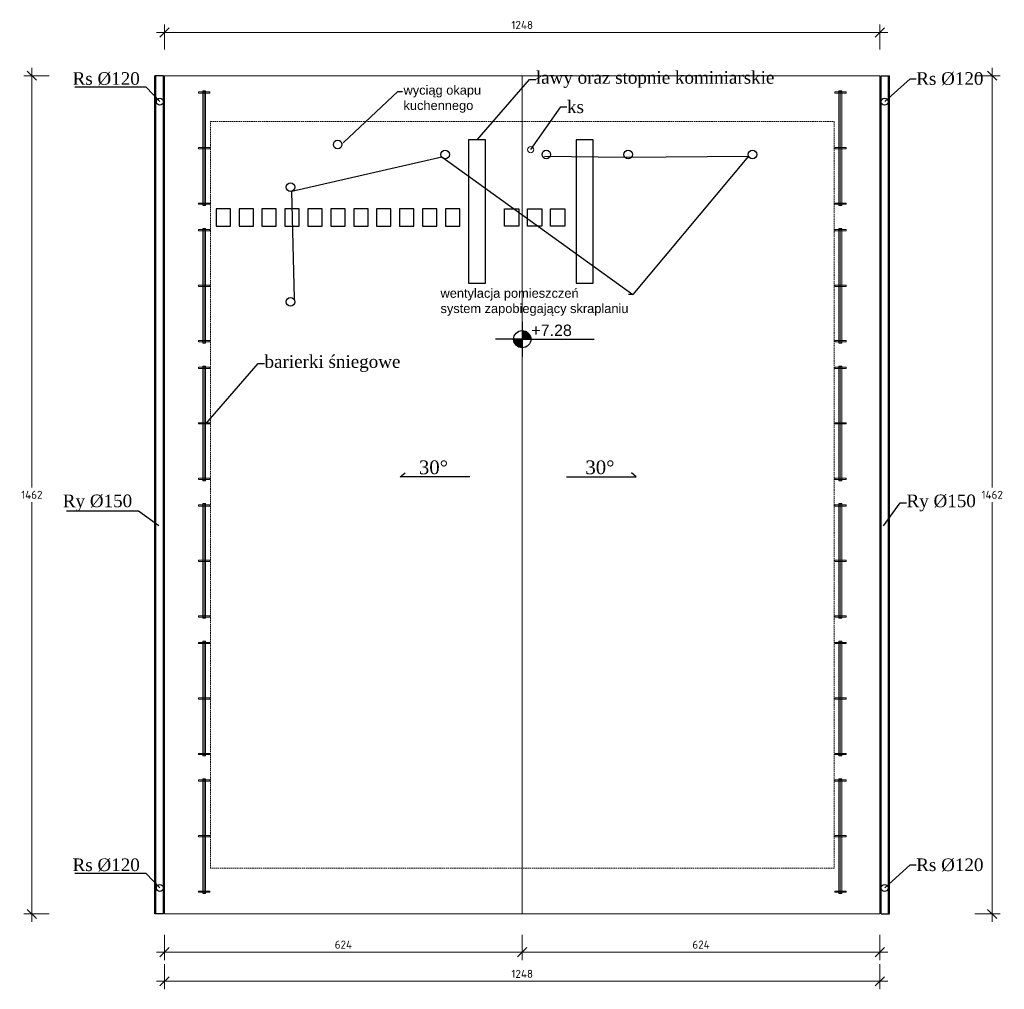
# Model space of a CAD drawing. Header units: millimetres. Extents: x -6697 to 21546, y -3389 to 18959.
# Tile 137 of 153: x 5092 to 6810, y 2354 to 4045. Entities that reach past the tile are written whole.
import ezdxf
from ezdxf import colors
from ezdxf.entities.mleader import LeaderData, LeaderLine
from ezdxf.math import Vec2, Vec3

# ---------------------------------------------------------------- set-up
doc = ezdxf.new("R2010")
doc.units = ezdxf.units.MM
doc.linetypes.add('0.50mmSolid', pattern=[0])
doc.linetypes.add('DASHED', pattern=[0.75, 0.5, -0.25])
for name, color, linetype, lineweight, true_color in [('2DS_PLS_KAN', 7, 'Continuous', 70, 0xa50000), ('dach', 7, 'Continuous', 20, 0xd60036), ('wymiary', 7, 'Continuous', 5, 0x666666)]:
    doc.layers.add(name, color=color, linetype=linetype, lineweight=lineweight, true_color=true_color)
for name, color, linetype, lineweight in [('_0', 7, 'Continuous', 0), ('kominy', 252, 'Continuous', 13), ('sciany_wew', 7, 'Continuous', 18)]:
    doc.layers.add(name, color=color, linetype=linetype, lineweight=lineweight)
doc.layers.add('A-DRZ', color=3, linetype='Continuous')
doc.layers.add('opisy', color=7, linetype='Continuous')
doc.styles.add('100-KOT', font='romans.shx', dxfattribs={"height": 23})
doc.styles.add('Arial', font='arial.ttf')
doc.styles.add('ISO', font='isocpeur.ttf')
doc.styles.get("Standard").update_dxf_attribs({"font": 'arial.ttf'})
doc.dimstyles.new('Ł_G 1-100', dxfattribs={"dimtxt": 14, "dimasz": 16, "dimexe": 14, "dimexo": 2, "dimgap": 6, "dimtad": 1, "dimtih": 1, "dimtoh": 1, "dimdec": 0, "dimrnd": 0.5, "dimzin": 1, "dimdsep": 46, "dimtxsty": 'ISO', "dimblk": 'OBLIQUE', "dimcen": 0, "dimdle": 14, "dimclrd": 256, "dimclre": 256, "dimclrt": 7, "dimazin": 0, "dimtfac": 1, "dimtdec": 0, "dimtix": 1, "dimtmove": 0, "dimatfit": 2, "dimfxl": 30, "dimfxlon": 1, "dimlwd": -1, "dimlwe": -1, "dimarcsym": 2})

# ---------------------------------------------------------------- blocks, each defined once
blk = doc.blocks.new('KOTA-100-R1')
for p, q in [((0, 226), (0, -226)), ((0, 0), (-353, 0)), ((0, 0), (946, 0))]:
    blk.add_line(p, q)
at = {"const_width": 113}
for points in [[(-57, 0, 0.414603), (0, -56, 1)], [(56, 0, 0.000083), (56, 0, 0.413824), (0, 56, 1)]]:
    blk.add_lwpolyline(points, format="xyb", dxfattribs=at)
blk.add_circle((0, 0), 113)
at = {"style": '100-KOT', "width": 0.8}
for tag, p in [('KOTA-GÓR', (119, 41)), ('KOTA-DOL', (120, -202))]:
    blk.add_attdef(tag, p, '', height=150, dxfattribs=at)
blk = doc.blocks.new('222')
for p, q in [((3.6, 117.2), (3.6, -4.2)), ((3.6, -4.2), (-3.6, 4.2))]:
    blk.add_line(p, q)
blk = doc.blocks.new('snieg')
at = {"layer": 'kominy'}
for points in [[(110.8, 0), (110.8, 5), (-89.2, 5), (-89.2, 0)], [(110.8, 0), (110.8, 2.5), (-89.2, 2.5), (-89.2, 0)], [(-87.2, 12.5), (-85, 12.5), (-85, -7.2), (-87.2, -7.2)], [(9.6, 12.5), (11.8, 12.5), (11.8, -7.2), (9.6, -7.2)], [(108.6, 12.5), (106.5, 12.5), (106.5, -7.2), (108.6, -7.2)]]:
    blk.add_lwpolyline(points, close=True, dxfattribs=at)
blk = doc.blocks.new('*U209')
at = {"layer": '_0', "xscale": -1, "rotation": 180}
blk.add_blockref('snieg', (-10.8, 2.6), dxfattribs=at)
blk = doc.blocks.new('*U210')
at = {"layer": '2DS_PLS_KAN', "color": 0, "linetype": 'ByBlock', "lineweight": -2, "transparency": 16777216}
for p in [(0, 0), (240, 0), (480, 0), (720, 0), (960, 0), (1200, 0)]:
    blk.add_blockref('*U209', p, dxfattribs=at)
blk = doc.blocks.new('*U211')
at = {"layer": '_0', "xscale": -1, "rotation": 180}
blk.add_blockref('snieg', (-10.8, 2.6), dxfattribs=at)
blk = doc.blocks.new('*U212')
at = {"layer": '2DS_PLS_KAN', "color": 0, "linetype": 'ByBlock', "lineweight": -2, "transparency": 16777216}
for p in [(0, 0), (240, 0), (480, 0), (720, 0), (960, 0), (1200, 0)]:
    blk.add_blockref('*U211', p, dxfattribs=at)
blk = doc.blocks.new('_Oblique')
at = {"color": 0, "linetype": 'ByBlock', "lineweight": -2}
blk.add_line((-0.5, -0.5), (0.5, 0.5), dxfattribs=at)
blk = doc.blocks.new('*D222')
at = {"layer": 'Defpoints', "color": 0, "transparency": 16777216}
for p in [(5344.7, 3947.6), (5113.1, 2485.6), (5344.7, 2485.6)]:
    blk.add_point(p, dxfattribs=at)
at = {"layer": 'wymiary', "transparency": 16777216}
for p, q in [((5113.1, 3961.6), (5113.1, 3229.6)), ((5143.1, 3947.6), (5099.1, 3947.6)), ((5113.1, 2471.6), (5113.1, 3203.6)), ((5143.1, 2485.6), (5099.1, 2485.6))]:
    blk.add_line(p, q, dxfattribs=at)
at = {"layer": 'wymiary', "transparency": 16777216, "xscale": 16, "yscale": 16, "zscale": 16}
for p, rotation in [((5113.1, 3947.6), 90), ((5113.1, 2485.6), 270)]:
    blk.add_blockref('_Oblique', p, dxfattribs=dict(at, rotation=rotation))
at = {"layer": 'wymiary', "color": 7, "transparency": 16777216, "insert": (5113.1, 3216.6), "char_height": 14, "attachment_point": 5, "style": 'ISO'}
blk.add_mtext('1462', dxfattribs=at)
blk = doc.blocks.new('*D223')
at = {"layer": 'Defpoints', "color": 0, "transparency": 16777216}
for p in [(6592.7, 4023.1), (5344.7, 3947.6), (6592.7, 3947.6)]:
    blk.add_point(p, dxfattribs=at)
at = {"layer": 'wymiary', "transparency": 16777216}
for p, q in [((5344.7, 3993.1), (5344.7, 4037.1)), ((6592.7, 3993.1), (6592.7, 4037.1)), ((5330.7, 4023.1), (6606.7, 4023.1))]:
    blk.add_line(p, q, dxfattribs=at)
at = {"layer": 'wymiary', "transparency": 16777216, "xscale": 16, "yscale": 16, "zscale": 16, "rotation": 180}
blk.add_blockref('_Oblique', (5344.7, 4023.1), dxfattribs=at)
at = {"layer": 'wymiary', "transparency": 16777216, "xscale": 16, "yscale": 16, "zscale": 16}
blk.add_blockref('_Oblique', (6592.7, 4023.1), dxfattribs=at)
at = {"layer": 'wymiary', "color": 7, "transparency": 16777216, "insert": (5968.7, 4036.1), "char_height": 14, "attachment_point": 5, "style": 'ISO'}
blk.add_mtext('1248', dxfattribs=at)
blk = doc.blocks.new('*D224')
at = {"layer": 'Defpoints', "color": 0, "transparency": 16777216}
for p in [(6592.7, 3947.6), (6592.7, 2485.6), (6788.6, 2485.6)]:
    blk.add_point(p, dxfattribs=at)
at = {"layer": 'wymiary', "transparency": 16777216}
for p, q in [((6788.6, 3961.6), (6788.6, 3229.6)), ((6758.6, 3947.6), (6802.6, 3947.6)), ((6788.6, 2471.6), (6788.6, 3203.6)), ((6758.6, 2485.6), (6802.6, 2485.6))]:
    blk.add_line(p, q, dxfattribs=at)
at = {"layer": 'wymiary', "transparency": 16777216, "xscale": 16, "yscale": 16, "zscale": 16}
for p, rotation in [((6788.6, 3947.6), 90), ((6788.6, 2485.6), 270)]:
    blk.add_blockref('_Oblique', p, dxfattribs=dict(at, rotation=rotation))
at = {"layer": 'wymiary', "color": 7, "transparency": 16777216, "insert": (6788.6, 3216.6), "char_height": 14, "attachment_point": 5, "style": 'ISO'}
blk.add_mtext('1462', dxfattribs=at)
blk = doc.blocks.new('*D225')
at = {"layer": 'Defpoints', "color": 0, "transparency": 16777216}
for p in [(5344.7, 2485.6), (6592.7, 2485.6), (5344.7, 2368.1)]:
    blk.add_point(p, dxfattribs=at)
at = {"layer": 'wymiary', "transparency": 16777216}
for p, q in [((5344.7, 2398.1), (5344.7, 2354.1)), ((6592.7, 2398.1), (6592.7, 2354.1)), ((6606.7, 2368.1), (5330.7, 2368.1))]:
    blk.add_line(p, q, dxfattribs=at)
at = {"layer": 'wymiary', "transparency": 16777216, "xscale": 16, "yscale": 16, "zscale": 16}
for p, rotation in [((5344.7, 2368.1), 179.9999967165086), ((6592.7, 2368.1), 359.9999967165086)]:
    blk.add_blockref('_Oblique', p, dxfattribs=dict(at, rotation=rotation))
at = {"layer": 'wymiary', "color": 7, "transparency": 16777216, "insert": (5968.7, 2381.1), "char_height": 14, "attachment_point": 5, "style": 'ISO'}
blk.add_mtext('1248', dxfattribs=at)
blk = doc.blocks.new('*D226')
at = {"layer": 'Defpoints', "color": 0, "transparency": 16777216}
for p in [(5344.7, 2485.6), (5968.7, 2485.6), (5968.7, 2419)]:
    blk.add_point(p, dxfattribs=at)
at = {"layer": 'wymiary', "transparency": 16777216}
for p, q in [((5344.7, 2449), (5344.7, 2405)), ((5968.7, 2449), (5968.7, 2405)), ((5330.7, 2419), (5982.7, 2419))]:
    blk.add_line(p, q, dxfattribs=at)
at = {"layer": 'wymiary', "transparency": 16777216, "xscale": 16, "yscale": 16, "zscale": 16, "rotation": 180}
blk.add_blockref('_Oblique', (5344.7, 2419), dxfattribs=at)
at = {"layer": 'wymiary', "transparency": 16777216, "xscale": 16, "yscale": 16, "zscale": 16}
blk.add_blockref('_Oblique', (5968.7, 2419), dxfattribs=at)
at = {"layer": 'wymiary', "color": 7, "transparency": 16777216, "insert": (5656.7, 2432), "char_height": 14, "attachment_point": 5, "style": 'ISO'}
blk.add_mtext('624', dxfattribs=at)
blk = doc.blocks.new('*D227')
at = {"layer": 'Defpoints', "color": 0, "transparency": 16777216}
for p in [(5968.7, 2485.6), (6592.7, 2485.6), (5968.7, 2419)]:
    blk.add_point(p, dxfattribs=at)
at = {"layer": 'wymiary', "transparency": 16777216}
for p, q in [((5968.7, 2449), (5968.7, 2405)), ((6592.7, 2449), (6592.7, 2405)), ((6606.7, 2419), (5954.7, 2419))]:
    blk.add_line(p, q, dxfattribs=at)
at = {"layer": 'wymiary', "transparency": 16777216, "xscale": 16, "yscale": 16, "zscale": 16, "rotation": 180}
blk.add_blockref('_Oblique', (5968.7, 2419), dxfattribs=at)
at = {"layer": 'wymiary', "transparency": 16777216, "xscale": 16, "yscale": 16, "zscale": 16}
blk.add_blockref('_Oblique', (6592.7, 2419), dxfattribs=at)
at = {"layer": 'wymiary', "color": 7, "transparency": 16777216, "insert": (6280.7, 2432), "char_height": 14, "attachment_point": 5, "style": 'ISO'}
blk.add_mtext('624', dxfattribs=at)

msp = doc.modelspace()

# ---------------------------------------------------------------- linework, layer by layer
for p, q in [((5327.7, 2485.56), (5327.7, 3947.56)), ((5329.7, 2485.56), (5329.7, 3947.56)), ((5342.7, 2485.56), (5342.7, 3947.56)), ((6594.7, 2485.56), (6594.7, 3947.56)), ((6607.7, 2485.56), (6607.7, 3947.56)), ((6609.7, 2485.56), (6609.7, 3947.56)), ((5342.7, 2485.56), (5327.7, 2485.56)), ((6594.7, 2485.56), (6609.7, 2485.56))]:
    msp.add_line(p, q)
for points in [[(5342.7, 3947.56), (5327.7, 3947.56)], [(6594.7, 3947.56), (6609.7, 3947.56)]]:
    msp.add_lwpolyline(points)
at = {"color": 4, "linetype": '0.50mmSolid'}
for points in [[(5874.67, 3835.8), (5874.67, 3585.8), (5904.67, 3585.8), (5904.67, 3835.8)], [(6062.72, 3835.8), (6062.72, 3585.8), (6092.72, 3585.8), (6092.72, 3835.8)], [(5459.67, 3685.43), (5459.67, 3715.43), (5434.67, 3715.43), (5434.67, 3685.43)], [(5499.67, 3685.43), (5499.67, 3715.43), (5474.67, 3715.43), (5474.67, 3685.43)], [(5539.67, 3685.43), (5539.67, 3715.43), (5514.67, 3715.43), (5514.67, 3685.43)], [(5579.67, 3685.43), (5579.67, 3715.43), (5554.67, 3715.43), (5554.67, 3685.43)], [(5619.67, 3685.43), (5619.67, 3715.43), (5594.67, 3715.43), (5594.67, 3685.43)], [(5659.67, 3685.43), (5659.67, 3715.43), (5634.67, 3715.43), (5634.67, 3685.43)], [(5699.67, 3685.43), (5699.67, 3715.43), (5674.67, 3715.43), (5674.67, 3685.43)], [(5739.67, 3685.43), (5739.67, 3715.43), (5714.67, 3715.43), (5714.67, 3685.43)], [(5779.67, 3685.43), (5779.67, 3715.43), (5754.67, 3715.43), (5754.67, 3685.43)], [(5819.67, 3685.43), (5819.67, 3715.43), (5794.67, 3715.43), (5794.67, 3685.43)], [(5859.67, 3685.43), (5859.67, 3715.43), (5834.67, 3715.43), (5834.67, 3685.43)], [(5937.73, 3685.43), (5937.73, 3715.43), (5962.73, 3715.43), (5962.73, 3685.43)], [(5977.73, 3685.43), (5977.73, 3715.43), (6002.73, 3715.43), (6002.73, 3685.43)], [(6017.73, 3685.43), (6017.73, 3715.43), (6042.73, 3715.43), (6042.73, 3685.43)]]:
    msp.add_lwpolyline(points, close=True, dxfattribs=at)
for centre in [(5336.43, 3902.27), (6600.97, 3902.27), (5336.43, 2530.85), (6600.97, 2530.85)]:
    msp.add_circle(centre, 6)
at = {"color": 1, "linetype": '0.50mmSolid'}
for centre in [(5646.7, 3827.56), (5834.4, 3810.37), (6010.7, 3810.37), (6153.4, 3810.37), (6370.4, 3810.37), (5564.4, 3753.39), (5564.4, 3553.39)]:
    msp.add_circle(centre, 7.5, dxfattribs=at)
at = {"layer": 'dach'}
msp.add_lwpolyline([(5344.7, 3947.56), (6592.7, 3947.56), (6592.7, 2485.56), (5344.7, 2485.56)], close=True, dxfattribs=at)
at = {"layer": 'sciany_wew'}
msp.add_lwpolyline([(5968.7, 3947.56), (5968.7, 2485.56)], dxfattribs=at)
at = {"layer": 'sciany_wew', "linetype": 'DASHED', "ltscale": 5}
msp.add_lwpolyline([(5424.7, 3867.56), (6512.7, 3867.56), (6512.7, 2565.56), (5424.7, 2565.56)], close=True, dxfattribs=at)
at = {"layer": 'sciany_wew'}
msp.add_circle((5983.32, 3818.56), 5.5, dxfattribs=at)

# ---------------------------------------------------------------- block references
at = {"rotation": 270}
msp.add_blockref('222', (5759.97, 3251.59), dxfattribs=at)
at = {"xscale": -1, "rotation": 90}
msp.add_blockref('222', (6163.4, 3251.59), dxfattribs=at)
at = {"layer": '2DS_PLS_KAN', "rotation": 270}
msp.add_blockref('*U212', (5413.69, 3821.22), dxfattribs=at)
at = {"layer": '2DS_PLS_KAN', "xscale": -1, "rotation": 90}
msp.add_blockref('*U210', (6523.71, 3821.22), dxfattribs=at)
at = {"layer": 'opisy'}
ref = msp.add_blockref('KOTA-100-R1', (5968.7, 3488.1), dxfattribs=dict(at, xscale=0.1328987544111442, yscale=0.1328987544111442, zscale=0.1328987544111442))
ref.add_attrib('KOTA-GÓR', '+7.28', (5984.57, 3493.52), dxfattribs={"layer": '0', "height": 20, "style": 'Arial'})

# ---------------------------------------------------------------- texts
at = {"char_height": 24, "attachment_point": 3}
for insert, width in [((5839.21, 3276.57), 60.9311), ((6129.65, 3276.57), 49.5048)]:
    msp.add_mtext('{\\fTimes New Roman|b0|i0|c238|p18;30%%D}', dxfattribs=dict(at, insert=insert, width=width))

# ---------------------------------------------------------------- dimensions: what is measured, and where the dimension line sits
at = {"layer": 'wymiary'}
for p1, p2, distance, picture, middle in [((5344.7, 3947.56), (6592.7, 3947.56), 75.55, '*D223', (5968.7, 4036.11)), ((5344.7, 3947.56), (5344.7, 2485.56), -231.56, '*D222', (5113.13, 3216.56)), ((6592.7, 3947.56), (6592.7, 2485.56), 195.85, '*D224', (6788.55, 3216.56)), ((6592.7, 2485.56), (5344.7, 2485.56), 117.44, '*D225', (5968.7, 2381.12)), ((5344.7, 2485.56), (5968.7, 2485.56), -66.53, '*D226', (5656.7, 2432.03)), ((6592.7, 2485.56), (5968.7, 2485.56), 66.53, '*D227', (6280.7, 2432.03))]:
    dim = msp.add_aligned_dim(p1=p1, p2=p2, distance=distance, dimstyle='Ł_G 1-100', dxfattribs=at)
    dim.commit()
    dim.dimension.update_dxf_attribs({"geometry": picture, "text_midpoint": middle})

# ---------------------------------------------------------------- leaders
at = {"color": 1, "linetype": '0.50mmSolid'}
ml = msp.add_multileader_mtext('Standard', dxfattribs=at)
ml.set_content('wyciąg okapu kuchennego', color=1)
ml.set_leader_properties()
ml.build(insert=Vec2(0, 0))
ctx = ml.context
ctx.base_point, ctx.char_height, ctx.plane_origin = Vec3(5759.56, 3920.17), 16, Vec3(5434.93, 3739.25)
notes = []
notes.append((ctx, [(0, (1, 1, 0), (5751.56, 3920.17), (1, 0), 8, [(0, [(5654.15, 3828.44)], 0, [])])]))
ctx.mtext.insert, ctx.mtext.width, ctx.mtext.flow_direction = Vec3(5761.56, 3930.53), 151.1748, 5
ml = msp.add_multileader_mtext('Standard', dxfattribs=at)
ml.set_content('wentylacja pomieszczeń\\Psystem zapobiegający skraplaniu', color=1)
ml.set_leader_properties()
ml.build(insert=Vec2(0, 0))
ctx = ml.context
ctx.base_point, ctx.char_height, ctx.plane_origin = Vec3(5824.1, 3565.93), 16, Vec3(5591.3, 3493.6)
notes.append((ctx, [(1, (1, 1, 0), (6161.81, 3565.93), (-1, 0), 8, [(3, [(5571.77, 3554.77), (5566.93, 3746.33), (5828.38, 3805.9)], 0, []), (5, [(6003.88, 3807.26), (6147.85, 3805.32), (6363.52, 3807.38)], 0, [])])]))
ctx.mtext.insert, ctx.mtext.width, ctx.mtext.flow_direction = Vec3(5826.1, 3576.28), 332.9943, 5
at = {"layer": 'A-DRZ'}
ml = msp.add_multileader_mtext('Standard', dxfattribs=at)
ml.set_content('{\\fTimes New Roman|b0|i0|c238|p18;Rs %%C120}', color=256)
ml.set_leader_properties()
ml.build(insert=Vec2(0, 0))
ml.multileader.update_dxf_attribs({"text_right_attachment_type": 6, "dogleg_length": 0.36, "arrow_head_size": 0.18})
ctx = ml.context
ctx.base_point, ctx.char_height, ctx.arrow_head_size, ctx.landing_gap_size, ctx.plane_origin = Vec3(5188.47, 3942.36), 22, 0.18, 0.09, Vec3(5336.43, 3902.27)
ctx.right_attachment, ctx.text_align_type = 6, 2
notes.append((ctx, [(1, (1, 1, 0), (5312.36, 3927.33), (-1, 0), 10.8, [(0, [(5336.43, 3902.27)], 0, [])])]))
ctx.mtext.insert, ctx.mtext.alignment, ctx.mtext.flow_direction = Vec3(5301.46, 3953.73), 3, 5
ml = msp.add_multileader_mtext('Standard', dxfattribs=at)
ml.set_content('{\\fTimes New Roman|b0|i0|c238|p18;ławy oraz stopnie kominiarskie}', color=256)
ml.set_leader_properties()
ml.build(insert=Vec2(0, 0))
ml.multileader.update_dxf_attribs({"text_right_attachment_type": 6, "dogleg_length": 0.36, "arrow_head_size": 0.18})
ctx = ml.context
ctx.base_point, ctx.char_height, ctx.arrow_head_size, ctx.landing_gap_size, ctx.plane_origin = Vec3(5992.36, 3941.12), 22, 0.18, 0.09, Vec3(5889.67, 3835.8)
ctx.right_attachment = 6
notes.append((ctx, [(0, (1, 1, 0), (5981.56, 3941.12), (1, 0), 10.8, [(0, [(5889.67, 3835.8)], 0, [])])]))
ctx.mtext.insert, ctx.mtext.flow_direction = Vec3(5992.45, 3955.63), 5
ml = msp.add_multileader_mtext('Standard', dxfattribs=at)
ml.set_content('{\\fTimes New Roman|b0|i0|c238|p18;Rs %%C120}', color=256)
ml.set_leader_properties()
ml.build(insert=Vec2(0, 0))
ml.multileader.update_dxf_attribs({"text_right_attachment_type": 6, "dogleg_length": 0.36, "arrow_head_size": 0.18})
ctx = ml.context
ctx.base_point, ctx.char_height, ctx.arrow_head_size, ctx.landing_gap_size, ctx.plane_origin = Vec3(6656.03, 3942.36), 22, 0.18, 0.09, Vec3(6600.97, 3902.27)
ctx.right_attachment = 6
notes.append((ctx, [(0, (1, 1, 0), (6645.23, 3942.36), (1, 0), 10.8, [(0, [(6600.97, 3902.27)], 0, [])])]))
ctx.mtext.insert, ctx.mtext.flow_direction = Vec3(6656.12, 3953.73), 5
ml = msp.add_multileader_mtext('Standard', dxfattribs=at)
ml.set_content('{\\fTimes New Roman|b0|i0|c238|p18;ks}', color=256)
ml.set_leader_properties()
ml.build(insert=Vec2(0, 0))
ml.multileader.update_dxf_attribs({"text_right_attachment_type": 6, "dogleg_length": 0.36, "arrow_head_size": 0.18})
ctx = ml.context
ctx.base_point, ctx.char_height, ctx.arrow_head_size, ctx.landing_gap_size, ctx.plane_origin = Vec3(6046.76, 3893.14), 22, 0.18, 0.09, Vec3(6000.02, 3793.58)
ctx.right_attachment = 6
notes.append((ctx, [(0, (1, 1, 0), (6035.96, 3893.14), (1, 0), 10.8, [(0, [(5983.32, 3818.56)], 0, [])])]))
ctx.mtext.insert, ctx.mtext.flow_direction = Vec3(6046.85, 3904.37), 5
ml = msp.add_multileader_mtext('Standard', dxfattribs=at)
ml.set_content('{\\fTimes New Roman|b0|i0|c238|p18;barierki śniegowe}', color=256)
ml.set_leader_properties()
ml.build(insert=Vec2(0, 0))
ml.multileader.update_dxf_attribs({"text_right_attachment_type": 6, "dogleg_length": 0.36, "arrow_head_size": 0.18})
ctx = ml.context
ctx.base_point, ctx.char_height, ctx.arrow_head_size, ctx.landing_gap_size, ctx.plane_origin = Vec3(5519.01, 3445.53), 22, 0.18, 0.09, Vec3(5416.31, 3340.21)
ctx.right_attachment = 6
notes.append((ctx, [(0, (1, 1, 0), (5508.2, 3445.53), (1, 0), 10.8, [(0, [(5416.31, 3340.21)], 0, [])])]))
ctx.mtext.insert, ctx.mtext.flow_direction = Vec3(5519.1, 3460.04), 5
ml = msp.add_multileader_mtext('Standard', dxfattribs=at)
ml.set_content('{\\fTimes New Roman|b0|i0|c238|p18;Ry %%C150}', color=256)
ml.set_leader_properties()
ml.build(insert=Vec2(0, 0))
ml.multileader.update_dxf_attribs({"text_right_attachment_type": 6, "dogleg_length": 0.36, "arrow_head_size": 0.18})
ctx = ml.context
ctx.base_point, ctx.char_height, ctx.arrow_head_size, ctx.landing_gap_size, ctx.plane_origin = Vec3(5171.55, 3202.53), 22, 0.18, 0.09, Vec3(5334.63, 3162.45)
ctx.right_attachment, ctx.text_align_type = 6, 2
notes.append((ctx, [(1, (1, 1, 0), (5299.04, 3188.03), (-1, 0), 10.8, [(0, [(5334.63, 3162.45)], 0, [])])]))
ctx.mtext.insert, ctx.mtext.alignment, ctx.mtext.flow_direction = Vec3(5288.15, 3217.04), 3, 5
ml = msp.add_multileader_mtext('Standard', dxfattribs=at)
ml.set_content('{\\fTimes New Roman|b0|i0|c238|p18;Ry %%C150}', color=256)
ml.set_leader_properties()
ml.build(insert=Vec2(0, 0))
ml.multileader.update_dxf_attribs({"text_right_attachment_type": 6, "dogleg_length": 0.36, "arrow_head_size": 0.18})
ctx = ml.context
ctx.base_point, ctx.char_height, ctx.arrow_head_size, ctx.landing_gap_size, ctx.plane_origin = Vec3(6639.12, 3202.53), 22, 0.18, 0.09, Vec3(6599.16, 3162.45)
ctx.right_attachment = 6
notes.append((ctx, [(0, (1, 1, 0), (6628.31, 3202.53), (1, 0), 10.8, [(0, [(6599.16, 3162.45)], 0, [])])]))
ctx.mtext.insert, ctx.mtext.flow_direction = Vec3(6639.21, 3217.04), 5
ml = msp.add_multileader_mtext('Standard', dxfattribs=at)
ml.set_content('{\\fTimes New Roman|b0|i0|c238|p18;Rs %%C120}', color=256)
ml.set_leader_properties()
ml.build(insert=Vec2(0, 0))
ml.multileader.update_dxf_attribs({"text_right_attachment_type": 6, "dogleg_length": 0.36, "arrow_head_size": 0.18})
ctx = ml.context
ctx.base_point, ctx.char_height, ctx.arrow_head_size, ctx.landing_gap_size, ctx.plane_origin = Vec3(5188.47, 2570.94), 22, 0.18, 0.09, Vec3(5336.43, 2530.85)
ctx.right_attachment, ctx.text_align_type = 6, 2
notes.append((ctx, [(1, (1, 1, 0), (5312.36, 2555.91), (-1, 0), 10.8, [(0, [(5336.43, 2530.85)], 0, [])])]))
ctx.mtext.insert, ctx.mtext.alignment, ctx.mtext.flow_direction = Vec3(5301.46, 2582.31), 3, 5
ml = msp.add_multileader_mtext('Standard', dxfattribs=at)
ml.set_content('{\\fTimes New Roman|b0|i0|c238|p18;Rs %%C120}', color=256)
ml.set_leader_properties()
ml.build(insert=Vec2(0, 0))
ml.multileader.update_dxf_attribs({"text_right_attachment_type": 6, "dogleg_length": 0.36, "arrow_head_size": 0.18})
ctx = ml.context
ctx.base_point, ctx.char_height, ctx.arrow_head_size, ctx.landing_gap_size, ctx.plane_origin = Vec3(6656.03, 2570.94), 22, 0.18, 0.09, Vec3(6600.97, 2530.85)
ctx.right_attachment = 6
notes.append((ctx, [(0, (1, 1, 0), (6645.23, 2570.94), (1, 0), 10.8, [(0, [(6600.97, 2530.85)], 0, [])])]))
ctx.mtext.insert, ctx.mtext.flow_direction = Vec3(6656.12, 2582.31), 5
for ctx, leaders in notes:
    for number, flags, end, landing, length, lines in leaders:
        leader = LeaderData()
        leader.index, (leader.has_last_leader_line, leader.has_dogleg_vector, leader.attachment_direction) = number, flags
        leader.last_leader_point, leader.dogleg_vector, leader.dogleg_length = Vec3(end), Vec3(landing), length
        for number, points, colour, breaks in lines:
            line = LeaderLine()
            line.index, line.vertices, line.color, line.breaks = number, Vec3.list(points), colors.encode_raw_color(colour), breaks
            leader.lines.append(line)
        ctx.leaders.append(leader)

doc.saveas('drawing.dxf')
